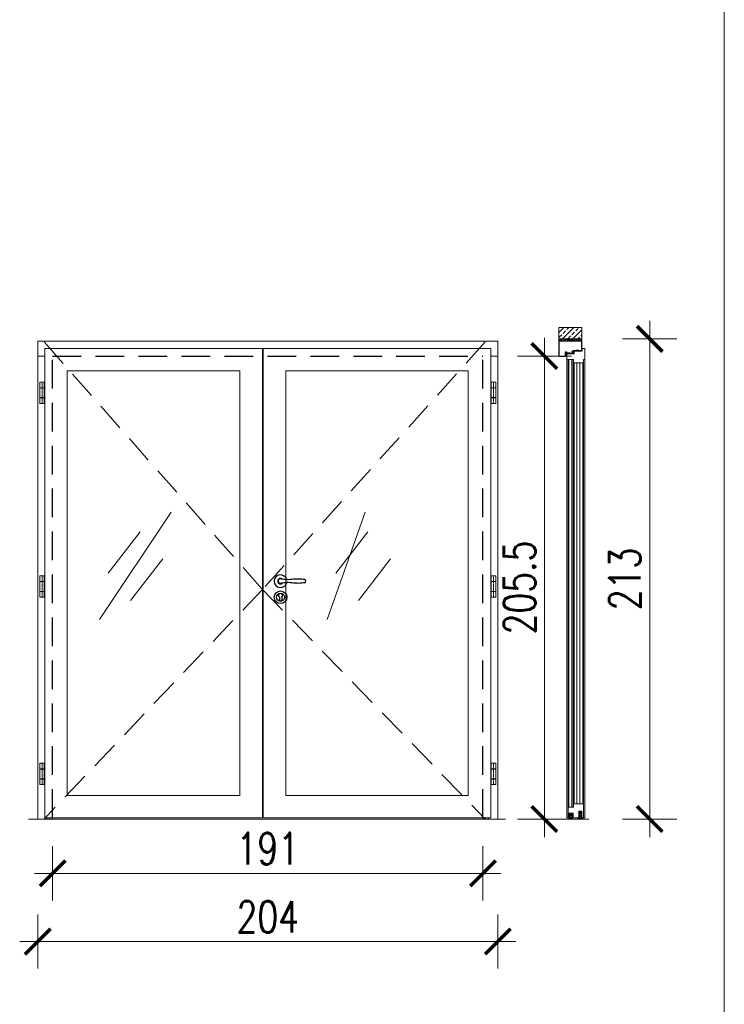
# Model space of a CAD drawing. Header units: millimetres. Extents: x 23192 to 149900, y -396339 to -79279.
# Tile 90 of 136: x 75886 to 76198, y -211069 to -210633. Entities that reach past the tile are written whole.
import ezdxf

# ---------------------------------------------------------------- set-up
doc = ezdxf.new("R2010")
doc.units = ezdxf.units.MM
doc.linetypes.add('CENTER', pattern=[0.6, 0.375, -0.075, 0.075, -0.075])
doc.linetypes.add('DASHED', pattern=[19.05, 12.7, -6.35])
doc.layers.get('0').update_dxf_attribs({"lineweight": 0})
for name, color, linetype, lineweight in [('0_LEGENDA', 7, 'Continuous', 13), ('Drzwi - hatch', 8, 'Continuous', 5), ('Drzwi KRAWĘDZIE', 7, 'Continuous', 20), ('Drzwi Kreskowanie', 252, 'Continuous', 5)]:
    doc.layers.add(name, color=color, linetype=linetype, lineweight=lineweight)
for name, color, linetype in [('Drzwi - klamki', 150, 'Continuous'), ('Drzwi PRZER-DUŻA', 240, 'DASHED'), ('GRUBA', 4, 'Continuous')]:
    doc.layers.add(name, color=color, linetype=linetype)
doc.styles.add('SIMPLEX', font='simplex.shx', dxfattribs={"width": 0.77})
doc.dimstyles.new('OL PB 200', dxfattribs={"dimscale": 4, "dimtxt": 3.5, "dimasz": 0.2, "dimexe": 10, "dimexo": 10, "dimgap": 1, "dimtad": 1, "dimdec": 1, "dimrnd": 0.5, "dimzin": 9, "dimdsep": 46, "dimtxsty": 'SIMPLEX', "dimblk": 'thick_MSz', "dimcen": 0.1, "dimdle": 8, "dimse1": 1, "dimse2": 1, "dimclrd": 256, "dimclre": 256, "dimclrt": 3, "dimadec": 1, "dimazin": 2, "dimtfac": 1, "dimtdec": 1, "dimtix": 1, "dimtofl": 0, "dimtmove": 2, "dimatfit": 3, "dimldrblk": 'thick_MSz', "dimfxl": 10, "dimfxlon": 1, "dimtolj": 1, "dimlwd": -1, "dimlwe": -1, "dimarcsym": 0})

# ---------------------------------------------------------------- blocks, each defined once
blk = doc.blocks.new('DA8083FR')
at = {"ltscale": 0.05}
for p, q in [((-6.399964, 0), (-8.399964, 0)), ((8.400024, 0), (6.400024, 0))]:
    blk.add_line(p, q, dxfattribs=at)
at = {"ltscale": 0.175}
for p, q in [((-3.5, 0), (3.5, 0)), ((-3.5, -1.199997), (3.5, -1.199997))]:
    blk.add_line(p, q, dxfattribs=at)
at = {"ltscale": 0.1125}
for p, q in [((-3.5, -2.900009), (-3.5, 0)), ((3.5, -2.900009), (3.5, 0))]:
    blk.add_line(p, q, dxfattribs=at)
at = {"ltscale": 0.3625}
for p, q in [((-9, -3.400009), (-9, -17.900009)), ((9, -3.400009), (9, -17.900009))]:
    blk.add_line(p, q, dxfattribs=at)
at = {"ltscale": 0.015}
for p, q in [((-8.699951, -0.300003), (-8.699951, -0.900009)), ((8.700012, -0.900009), (8.700012, -0.300003))]:
    blk.add_line(p, q, dxfattribs=at)
at = {"ltscale": 0.1}
for p, q in [((-8.5, -2.900009), (-4.5, -2.900009)), ((4.5, -2.900009), (8.5, -2.900009))]:
    blk.add_line(p, q, dxfattribs=at)
at = {"ltscale": 0.025}
for p, q in [((-8.399964, -1.199997), (-7.399964, -1.199997)), ((7.400024, -1.199997), (8.400024, -1.199997))]:
    blk.add_line(p, q, dxfattribs=at)
at = {"ltscale": 0.0875}
for p, q in [((-4.5, -18.900009), (-8, -18.900009)), ((8, -18.900009), (4.5, -18.900009))]:
    blk.add_line(p, q, dxfattribs=at)
at = {"ltscale": 0.098125}
for p, q in [((-7.799988, -22.825012), (-7.799988, -18.900009)), ((7.800049, -22.825012), (7.800049, -18.900009))]:
    blk.add_line(p, q, dxfattribs=at)
at = {"ltscale": 0.0325}
for p, q in [((-7.199951, -1.400009), (-7.199951, -2.699997)), ((7.200012, -2.699997), (7.200012, -1.400009))]:
    blk.add_line(p, q, dxfattribs=at)
at = {"ltscale": 0.098614}
for p, q in [((-6.839722, -18.900009), (-7.000305, -22.841293)), ((6.839783, -18.900009), (7.000366, -22.841293))]:
    blk.add_line(p, q, dxfattribs=at)
at = {"ltscale": 0.00918}
blk.add_line((-6.195435, -18.900009), (-6.113953, -19.258041), dxfattribs=at)
at = {"ltscale": 0.01516}
for p, q in [((-6.094483, -19.583938), (-6.157593, -20.187042)), ((6.157654, -20.187042), (6.094543, -19.583938))]:
    blk.add_line(p, q, dxfattribs=at)
at = {"ltscale": 0.0575}
for p, q in [((-6, -2.699997), (-6, -0.400009)), ((6, -0.400009), (6, -2.699997))]:
    blk.add_line(p, q, dxfattribs=at)
at = {"ltscale": 0.013848}
blk.add_line((-5.560852, -20.249466), (-5.503174, -19.698562), dxfattribs=at)
at = {"ltscale": 0.043857}
for p, q in [((-5.30426, -19.519378), (-3.549988, -19.519378)), ((5.304321, -19.519378), (3.550049, -19.519378))]:
    blk.add_line(p, q, dxfattribs=at)
at = {"ltscale": 0.4}
for p, q in [((-4.5, -2.900009), (-4.5, -18.900009)), ((4.5, -2.900009), (4.5, -18.900009))]:
    blk.add_line(p, q, dxfattribs=at)
at = {"ltscale": 0.225}
for p, q in [((-4.5, -2.900009), (4.5, -2.900009)), ((4.5, -2.900009), (-4.5, -2.900009)), ((4.5, -18.900009), (-4.5, -18.900009))]:
    blk.add_line(p, q, dxfattribs=at)
at = {"ltscale": 0.194121}
blk.add_line((-3.882385, -18.900009), (3.882446, -18.900009), dxfattribs=at)
at = {"ltscale": 0.061736}
for p, q in [((-3.349976, -19.719375), (-3.349976, -22.188797)), ((3.350036, -19.719375), (3.350036, -22.188797))]:
    blk.add_line(p, q, dxfattribs=at)
at = {"ltscale": 0.016505}
blk.add_line((-2.75, -21.147186), (-2.892883, -21.791748), dxfattribs=at)
at = {"ltscale": 0.035695}
for p, q in [((-2.75, -19.719375), (-2.75, -21.147186)), ((2.75, -21.147186), (2.75, -19.719375))]:
    blk.add_line(p, q, dxfattribs=at)
at = {"ltscale": 0.127501}
blk.add_line((2.550049, -19.519378), (-2.549988, -19.519378), dxfattribs=at)
at = {"ltscale": 0.108406}
blk.add_line((-2.168091, -10.699997), (2.168152, -10.699997), dxfattribs=at)
at = {"ltscale": 0.107848}
blk.add_line((2.156982, -9.5), (-2.156922, -9.5), dxfattribs=at)
at = {"ltscale": 0.017671}
blk.add_line((-0.353394, -23.37442), (0.353454, -23.37442), dxfattribs=at)
at = {"ltscale": 0.009999}
blk.add_line((0.200012, -2.900009), (-0.199951, -2.900009), dxfattribs=at)
at = {"ltscale": 0.012222}
blk.add_line((0, -6.6958), (0, -7.184692), dxfattribs=at)
at = {"ltscale": 0.016633}
blk.add_line((0, -7.184692), (0, -7.850006), dxfattribs=at)
at = {"ltscale": 0.016506}
blk.add_line((2.892944, -21.791748), (2.75, -21.147186), dxfattribs=at)
at = {"ltscale": 0.013847}
blk.add_line((5.560913, -20.24942), (5.503235, -19.698562), dxfattribs=at)
at = {"ltscale": 0.009179}
blk.add_line((6.114014, -19.258041), (6.195434, -18.900009), dxfattribs=at)
for points in [[(-8.5, -2.900009), (-8.599732, -2.910064), (-8.695374, -2.939758), (-8.858215, -3.051193), (-8.963745, -3.213195), (-9, -3.400009)], [(-8, -18.900009), (-8.202698, -18.879196), (-8.394165, -18.819046), (-8.567505, -18.723373), (-8.721863, -18.592086), (-8.838684, -18.444503), (-8.929993, -18.267639), (-8.982666, -18.086334), (-9, -17.900009)], [(8, -18.900009), (8.202698, -18.879196), (8.394165, -18.819046), (8.567505, -18.723373), (8.721863, -18.592086), (8.838684, -18.444503), (8.929993, -18.267639), (8.982666, -18.086334), (9, -17.900009)], [(9, -3.400009), (8.963806, -3.213195), (8.858276, -3.051193), (8.695373, -2.939758), (8.599792, -2.910064), (8.5, -2.900009)]]:
    blk.add_lwpolyline(points)
for radius in [3.404208, 2.915314, 2.25]:
    blk.add_circle((0, -10.100006), radius)
for centre, radius, start, end in [((-8.399964, -0.300003), 0.3, 90.000003, 180.000005), ((-8.399964, -0.900009), 0.3, 179.999991, 270.000001), ((-7.399964, -22.824997), 0.4, 180.001125, 357.665424), ((-7.399964, -1.400009), 0.2, 0, 90.000003), ((-7.399964, -2.699997), 0.2, 270.000001, 0), ((-6.399964, -0.400009), 0.4, 0, 90.000003), ((-3.671143, -20.447189), 2.5, 174.027059, 289.64092), ((-7.08905, -19.479889), 1, 354.027419, 12.81746), ((-5.799988, -2.699997), 0.2, 179.999991, 270.000001), ((-3.671143, -20.447189), 1.9, 174.026868, 275.613132), ((-5.30426, -19.719375), 0.2, 89.999996, 174.026704), ((-3.549988, -19.719375), 0.2, 359.999983, 89.999996), ((-3.5, -22.188797), 0.15, 275.61264, 0.000569), ((-2.599976, -21.856674), 0.3, 167.500472, 240.643356), ((-2.763611, -22.990097), 0.2, 62.74125, 109.632466), ((-2.549988, -19.719375), 0.2, 89.998555, 180.000005), ((0.929809, -15.581268), 7.5, 240.643274, 262.6826), ((-0.353394, -18.311325), 5.063093, 242.745388, 270.000001), ((0, -22.821808), 0.2, 262.681781, 277.318221), ((-0.929749, -15.581268), 7.5, 277.317456, 299.356727), ((0.353454, -18.311325), 5.063093, 269.999673, 297.254614), ((2.550049, -19.719375), 0.2, 359.999983, 89.998855), ((2.763672, -22.990097), 0.2, 70.364834, 117.260729), ((2.600036, -21.856674), 0.3, 299.356263, 12.499337), ((3.671203, -20.447189), 2.5, 250.359081, 5.972941), ((3.5, -22.188797), 0.15, 179.999691, 264.388645), ((3.550049, -19.719375), 0.2, 89.999996, 180.000005), ((3.671203, -20.447189), 1.900002, 264.386569, 5.974443), ((5.304321, -19.719375), 0.2, 5.973296, 89.999996), ((5.800049, -2.699997), 0.2, 270.000001, 0), ((6.400024, -0.400009), 0.4, 90.000003, 180.000005), ((7.089111, -19.479889), 1, 167.18224, 185.972268), ((7.400024, -22.824997), 0.4, 182.334564, 359.998863), ((7.400024, -1.400009), 0.2, 90.000003, 179.999991), ((7.400024, -2.699997), 0.2, 179.999991, 270.000001), ((8.400024, -0.300003), 0.3, 0, 90.000003), ((8.400024, -0.900009), 0.3, 270.000001, 0.00001)]:
    blk.add_arc(centre, radius, start, end)
blk = doc.blocks.new('thick_MSz')
for p, q in [((0, 15), (0, -15)), ((-10, 0), (10, 0))]:
    blk.add_line(p, q)
at = {"const_width": 2, "elevation": 2}
blk.add_lwpolyline([(-7.07, -7.07), (7.07, 7.07)], dxfattribs=at)
blk = doc.blocks.new('*D408')
at = {"layer": '0_LEGENDA', "transparency": 16777216}
blk.add_line((76118.55, -210986.48), (76118.55, -210782.68), dxfattribs=at)
at = {"layer": 'DEFPOINTS', "color": 0, "transparency": 16777216}
for p in [(76118.55, -210781.88), (76126.61, -210781.88), (76123.7, -210987.28)]:
    blk.add_point(p, dxfattribs=at)
at = {"layer": '0_LEGENDA', "transparency": 16777216, "xscale": 0.8, "yscale": 0.8, "zscale": 0.8}
for p, rotation in [((76118.55, -210781.88), 90), ((76118.55, -210987.28), 270)]:
    blk.add_blockref('thick_MSz', p, dxfattribs=dict(at, rotation=rotation))
at = {"layer": '0_LEGENDA', "color": 3, "transparency": 16777216, "insert": (76107.55, -210884.58), "char_height": 14, "attachment_point": 5, "rotation": 90, "style": 'SIMPLEX'}
blk.add_mtext('\\A1;205.5', dxfattribs=at)
blk = doc.blocks.new('*D409')
at = {"layer": '0_LEGENDA', "transparency": 16777216}
blk.add_line((76165.23, -210775.08), (76165.23, -210986.48), dxfattribs=at)
at = {"layer": 'DEFPOINTS', "color": 0, "transparency": 16777216}
for p in [(76135.2, -210774.28), (76135.2, -210987.28), (76165.23, -210987.28)]:
    blk.add_point(p, dxfattribs=at)
at = {"layer": '0_LEGENDA', "transparency": 16777216, "xscale": 0.8, "yscale": 0.8, "zscale": 0.8}
for p, rotation in [((76165.23, -210774.28), 90), ((76165.23, -210987.28), 270)]:
    blk.add_blockref('thick_MSz', p, dxfattribs=dict(at, rotation=rotation))
at = {"layer": '0_LEGENDA', "color": 3, "transparency": 16777216, "insert": (76154.23, -210880.78), "char_height": 14, "attachment_point": 5, "rotation": 90, "style": 'SIMPLEX'}
blk.add_mtext('\\A1;213', dxfattribs=at)
blk = doc.blocks.new('*D410')
at = {"layer": '0_LEGENDA', "transparency": 16777216}
blk.add_line((75894.7, -211041.65), (76097.1, -211041.65), dxfattribs=at)
at = {"layer": 'DEFPOINTS', "color": 0, "transparency": 16777216}
for p in [(75893.9, -210987.28), (76097.9, -210987.28), (76097.9, -211041.65)]:
    blk.add_point(p, dxfattribs=at)
at = {"layer": '0_LEGENDA', "transparency": 16777216, "xscale": 0.8, "yscale": 0.8, "zscale": 0.8, "rotation": 180}
blk.add_blockref('thick_MSz', (75893.9, -211041.65), dxfattribs=at)
at = {"layer": '0_LEGENDA', "transparency": 16777216, "xscale": 0.8, "yscale": 0.8, "zscale": 0.8}
blk.add_blockref('thick_MSz', (76097.9, -211041.65), dxfattribs=at)
at = {"layer": '0_LEGENDA', "color": 3, "transparency": 16777216, "insert": (75995.9, -211030.65), "char_height": 14, "attachment_point": 5, "style": 'SIMPLEX'}
blk.add_mtext('\\A1;204', dxfattribs=at)
blk = doc.blocks.new('*D411')
at = {"layer": '0_LEGENDA', "transparency": 16777216}
blk.add_line((75901.3, -211011.39), (76090.5, -211011.39), dxfattribs=at)
at = {"layer": 'DEFPOINTS', "color": 0, "transparency": 16777216}
for p in [(75900.5, -210986.78), (76091.3, -210986.17), (76091.3, -211011.39)]:
    blk.add_point(p, dxfattribs=at)
at = {"layer": '0_LEGENDA', "transparency": 16777216, "xscale": 0.8, "yscale": 0.8, "zscale": 0.8, "rotation": 180}
blk.add_blockref('thick_MSz', (75900.5, -211011.39), dxfattribs=at)
at = {"layer": '0_LEGENDA', "transparency": 16777216, "xscale": 0.8, "yscale": 0.8, "zscale": 0.8}
blk.add_blockref('thick_MSz', (76091.3, -211011.39), dxfattribs=at)
at = {"layer": '0_LEGENDA', "color": 3, "transparency": 16777216, "insert": (75995.9, -211000.39), "char_height": 14, "attachment_point": 5, "style": 'SIMPLEX'}
blk.add_mtext('\\A1;191', dxfattribs=at)

msp = doc.modelspace()

# ---------------------------------------------------------------- hatches: boundary and pattern name
at = {"layer": 'Drzwi - hatch'}
h = msp.add_hatch(dxfattribs=at)
h.set_pattern_fill('ANSI33', color=256, scale=0.5)
h.set_pattern_definition([(45, (76245.251, -215024.5655), (-2.245064, 2.245064), []), (45, (76247.496, -215024.5655), (-2.245064, 2.245064), [1.5875, -0.79375])])
h.paths.add_polyline_path([(76124.999, -210769.28), (76124.999, -210774.276), (76135.199, -210774.276), (76135.199, -210769.28)])
h = msp.add_hatch(dxfattribs=at)
h.set_pattern_fill('AR-CONC', color=256, scale=0.003)
h.set_pattern_definition([(50, (77574.5033, -215300.247), (0.546554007, -0.047817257), [0.05715, -0.62865]), (355, (77574.5033, -215300.247), (-0.105730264, 0.573170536), [0.04572, -0.50292175]), (100.451445, (77574.54886, -215300.251), (0.44082374, 0.525353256), [0.048570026, -0.534270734]), (46.1842, (77574.5033, -215300.0946), (0.81323712, -0.12612698), [0.085725, -0.942975]), (96.635558, (77574.5711, -215300.1051), (0.7122124, 0.74227837), [0.07285507, -0.80140682]), (351.184151, (77574.5033, -215300.0946), (0.7122124, 0.74227837), [0.0685799, -0.7543792]), (21, (77574.5795, -215300.1327), (0.454843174, -0.306795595), [0.05715, -0.62865]), (326, (77574.5795, -215300.1327), (0.185406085, 0.5525639), [0.04572, -0.50292]), (71.451445, (77574.6174, -215300.15827), (0.64024926, 0.245768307), [0.048570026, -0.53426981]), (37.5, (77574.50332, -215300.247), (0.00926581, 0.253665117), [0, -0.496824, 0, -0.51054, 0, -0.504825]), (7.5, (77574.50332, -215300.247), (0.200458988, 0.300541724), [0, -0.291084, 0, -0.485394, 0, -0.192405]), (327.5, (77574.3334, -215300.247), (0.4067717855, -0.017186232), [0, -0.1905, 0, -0.59436, 0, -0.78867]), (317.5, (77574.2572, -215300.247), (0.444387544, 0.076279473), [0, -0.24765, 0, -0.394716, 0, -0.56007])])
h.paths.add_polyline_path([(76125.199, -210774.276), (76125.199, -210775.276), (76135.199, -210775.276), (76135.199, -210774.276)])
at = {"layer": 'Drzwi Kreskowanie'}
h = msp.add_hatch(dxfattribs=at)
h.set_pattern_fill('ANSI37', color=256, scale=0.05, style=0)
h.set_pattern_definition([(135, (82129.36219, -210204.80168), (0.1122532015, 0.1122532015), []), (45, (82129.36219, -210204.80168), (0.1122532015, -0.1122532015), [])])
h.paths.add_polyline_path([(76128.799, -210780.621), (76128.799, -210780.421), (76129.799, -210780.421), (76129.799, -210780.621)])
h = msp.add_hatch(dxfattribs=at)
h.set_pattern_fill('ANSI37', color=256, scale=0.05, style=0)
h.set_pattern_definition([(135, (82133.26219, -210203.60647), (0.1122532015, 0.1122532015), []), (45, (82133.26219, -210203.60647), (0.1122532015, -0.1122532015), [])])
h.paths.add_polyline_path([(76132.699, -210779.426), (76132.699, -210779.226), (76133.699, -210779.226), (76133.699, -210779.426)])

# ---------------------------------------------------------------- linework, layer by layer
for p, q in [((75896.996, -210781.876), (75893.896, -210781.876)), ((76097.901, -210781.876), (76094.801, -210781.876)), ((76131.299, -210779.996), (76131.299, -210779.912)), ((76131.299, -210780.153), (76131.299, -210780.231))]:
    msp.add_line(p, q)
at = {"ltscale": 0.2}
for p, q in [((76131.4, -210980.576), (76131.4, -210784.976)), ((76131.699, -210980.576), (76131.701, -210784.976))]:
    msp.add_line(p, q, dxfattribs=at)
at = {"linetype": 'CENTER', "ltscale": 0.5}
for p, q in [((75895.796, -210793.426), (75895.796, -210802.876)), ((76096.001, -210793.426), (76096.001, -210802.876)), ((75895.796, -210879.376), (75895.796, -210888.826)), ((76096.001, -210879.376), (76096.001, -210888.826)), ((75895.796, -210962.526), (75895.796, -210971.976)), ((76096.001, -210962.526), (76096.001, -210971.976))]:
    msp.add_line(p, q, dxfattribs=at)
at = {"linetype": 'DASHED'}
for points in [[(75896.736, -210775.618), (75993.546, -210885.447), (75896.736, -210987.276)], [(76092.356, -210775.618), (75993.546, -210885.447), (76092.356, -210987.276)]]:
    msp.add_lwpolyline(points, dxfattribs=at)
at = {"ltscale": 0.2}
msp.add_lwpolyline([(76131.249, -210982.076), (76131.251, -210783.476)], dxfattribs=at)
at = {"layer": '0_LEGENDA', "linetype": 'ByBlock', "ltscale": 5}
msp.add_line((76198.319, -211346.756), (76198.319, -210174.458), dxfattribs=at)
at = {"layer": '0_LEGENDA'}
for points in [[(75993.851, -210986.776), (76094.801, -210986.776), (76094.801, -210778.476), (75993.851, -210778.476)], [(75983.546, -210788.476), (75906.996, -210788.476), (75906.996, -210976.776), (75983.546, -210976.776)], [(76003.851, -210976.776), (76084.801, -210976.776), (76084.801, -210788.476), (76003.851, -210788.476)]]:
    msp.add_lwpolyline(points, close=True, dxfattribs=at)
for points in [[(75921.297, -210898.812), (75953.032, -210851.088)], [(76022.279, -210898.812), (76039.014, -210851.088)], [(75925.051, -210878.17), (75939.273, -210859.945)], [(76026.033, -210878.17), (76040.256, -210859.945)], [(75935.08, -210890.38), (75949.302, -210871.791)], [(76036.062, -210890.38), (76050.285, -210871.791)]]:
    msp.add_lwpolyline(points, dxfattribs=at)
at = {"layer": 'Drzwi - klamki', "ltscale": 0.2}
for p, q in [((76000.401, -210881.526), (76000.401, -210882.026)), ((76000.401, -210881.526), (76000.531, -210881.526)), ((76000.401, -210882.026), (76000.531, -210882.026)), ((76001.026, -210888.794), (76001.026, -210890.044)), ((76002.076, -210888.794), (76002.076, -210890.044))]:
    msp.add_line(p, q, dxfattribs=at)
for centre, radius in [((76001.551, -210888.894), 2.8), ((76001.556, -210888.898), 1.8)]:
    msp.add_circle(centre, radius, dxfattribs=at)
for centre, radius, start, end in [((76001.551, -210881.776), 2.801, 13.27153, 346.72847), ((76001.551, -210881.776), 1.25, 42.90378, 317.09622), ((76001.551, -210881.776), 1.05, 64.69984, 295.30016), ((76011.961, -210881.776), 0.74, 288.92464, 71.07536), ((76001.551, -210888.094), 0.875, 306.8699, 233.1301), ((76001.551, -210890.044), 0.525, 180, 270), ((76001.551, -210890.044), 0.525, 270, 0)]:
    msp.add_arc(centre, radius, start, end, dxfattribs=at)
for points in [[(76012.201, -210881.076), (76009.701, -210880.826), (76003.405, -210881.076), (76001.551, -210880.726)], [(76012.201, -210882.476), (76009.701, -210882.726), (76003.405, -210882.476), (76001.551, -210882.826)]]:
    msp.add_spline(points, degree=3, dxfattribs=at)
at = {"layer": 'Drzwi KRAWĘDZIE'}
for p, q in [((75893.896, -210987.276), (75893.896, -210775.276)), ((76097.901, -210775.276), (75893.896, -210775.276)), ((76090.899, -210775.276), (75893.896, -210775.276)), ((76097.901, -210987.276), (76097.901, -210775.276)), ((76124.999, -210775.276), (76124.999, -210774.276)), ((76135.199, -210775.276), (76135.199, -210774.276)), ((75993.546, -210778.476), (75896.996, -210778.476)), ((75896.996, -210986.776), (75896.996, -210778.476)), ((75993.546, -210986.776), (75993.546, -210778.476)), ((75993.851, -210779.676), (75993.546, -210779.676)), ((76094.801, -210778.476), (75993.851, -210778.476)), ((75993.851, -210986.776), (75993.851, -210778.476)), ((76094.801, -210986.776), (76094.801, -210778.476)), ((76127.899, -210780.076), (76127.899, -210781.776)), ((76127.899, -210780.076), (76127.899, -210781.776)), ((76127.899, -210781.776), (76128.132, -210781.593)), ((76128.299, -210780.126), (76127.949, -210780.126)), ((76127.949, -210780.126), (76127.949, -210780.421)), ((76127.949, -210780.126), (76127.949, -210780.421)), ((76128.295, -210780.391), (76127.949, -210780.421)), ((76128.048, -210780.463), (76127.949, -210781.015)), ((76128.048, -210780.463), (76127.949, -210780.472)), ((76128.048, -210780.463), (76127.949, -210780.472)), ((76128.048, -210780.463), (76127.949, -210781.015)), ((76127.949, -210780.472), (76127.949, -210781.015)), ((76127.949, -210780.472), (76127.949, -210781.015)), ((76128.089, -210780.515), (76127.949, -210781.3)), ((76128.089, -210780.515), (76127.949, -210781.3)), ((76127.949, -210781.3), (76127.949, -210781.673)), ((76127.949, -210781.3), (76127.949, -210781.673)), ((76127.949, -210781.673), (76128.138, -210781.525)), ((76128.089, -210780.515), (76128.249, -210780.648)), ((76128.299, -210780.441), (76128.099, -210780.458)), ((76128.099, -210780.458), (76128.299, -210780.625)), ((76128.132, -210781.593), (76128.309, -210781.776)), ((76128.138, -210781.525), (76128.315, -210781.72)), ((76128.249, -210780.648), (76128.261, -210780.708)), ((76128.309, -210781.776), (76128.499, -210781.776)), ((76128.499, -210781.76), (76128.368, -210781.731)), ((76130.689, -210780.042), (76130.689, -210780.109)), ((76130.69, -210780.036), (76130.772, -210779.916)), ((76130.76, -210780.227), (76130.69, -210780.115)), ((76130.863, -210780.232), (76130.769, -210780.232)), ((76130.884, -210779.911), (76130.781, -210779.911)), ((76130.89, -210779.928), (76130.811, -210780.005)), ((76130.811, -210780.005), (76130.959, -210779.999)), ((76130.968, -210780.171), (76130.811, -210780.162)), ((76130.811, -210780.162), (76130.871, -210780.214)), ((76130.959, -210779.999), (76131.029, -210779.915)), ((76131.034, -210780.229), (76130.968, -210780.171)), ((76131.123, -210779.911), (76131.037, -210779.911)), ((76131.1, -210780.232), (76131.041, -210780.232)), ((76131.131, -210779.93), (76131.061, -210779.996)), ((76131.061, -210779.996), (76131.299, -210779.996)), ((76131.299, -210780.153), (76131.061, -210780.153)), ((76131.061, -210780.153), (76131.108, -210780.214)), ((76131.299, -210779.571), (76131.299, -210779.912)), ((76131.299, -210779.912), (76131.299, -210779.602)), ((76131.299, -210779.911), (76131.299, -210779.602)), ((76131.299, -210779.602), (76131.299, -210779.912)), ((76131.299, -210780.231), (76131.299, -210780.671)), ((76131.299, -210780.671), (76131.299, -210780.231)), ((76131.299, -210780.231), (76131.299, -210780.671)), ((76131.299, -210780.231), (76131.299, -210780.617)), ((76131.338, -210779.559), (76132.179, -210779.471)), ((76131.399, -210780.671), (76131.354, -210780.671)), ((76131.398, -210779.669), (76131.398, -210780.559)), ((76131.418, -210779.648), (76131.633, -210779.625)), ((76131.482, -210780.475), (76131.418, -210780.566)), ((76131.509, -210780.531), (76131.446, -210780.644)), ((76131.553, -210779.879), (76131.553, -210779.872)), ((76131.555, -210779.888), (76131.649, -210780.05)), ((76131.65, -210779.767), (76131.558, -210779.859)), ((76131.733, -210780.666), (76131.583, -210780.519)), ((76131.621, -210779.901), (76131.637, -210779.938)), ((76131.729, -210780.571), (76131.623, -210780.468)), ((76131.708, -210779.788), (76131.627, -210779.869)), ((76131.637, -210779.938), (76131.679, -210780.025)), ((76131.657, -210779.647), (76131.657, -210779.751)), ((76131.659, -210780.079), (76131.659, -210780.281)), ((76131.677, -210780.299), (76131.701, -210780.299)), ((76131.679, -210780.025), (76131.701, -210780.063)), ((76131.707, -210780.085), (76131.707, -210780.234)), ((76131.708, -210779.788), (76131.708, -210779.676)), ((76131.723, -210780.241), (76131.723, -210780.241)), ((76131.729, -210780.234), (76131.729, -210779.985)), ((76131.729, -210780.317), (76131.729, -210780.571)), ((76132.19, -210779.571), (76131.739, -210779.641)), ((76131.77, -210780.674), (76131.754, -210780.674)), ((76131.764, -210779.95), (76131.764, -210779.95)), ((76131.799, -210779.985), (76131.799, -210780.645)), ((76132.227, -210779.528), (76132.227, -210779.514)), ((76128.499, -210783.476), (76128.499, -210982.076)), ((76129.099, -210783.476), (76129.099, -210986.776)), ((76129.399, -210783.476), (76129.399, -210982.076)), ((76130.649, -210783.476), (76130.649, -210982.076)), ((76132.999, -210980.576), (76132.999, -210784.976)), ((76134.299, -210980.576), (76134.299, -210784.976)), ((76135.599, -210980.576), (76135.599, -210784.976)), ((76135.899, -210986.776), (76135.899, -210784.976)), ((76136.499, -210783.476), (76136.499, -210982.076)), ((75894.796, -210802.926), (75894.796, -210793.426)), ((75894.796, -210793.426), (75896.796, -210793.426)), ((75896.796, -210802.926), (75896.796, -210793.426)), ((76095.001, -210802.926), (76095.001, -210793.426)), ((76097.001, -210793.426), (76095.001, -210793.426)), ((76097.001, -210802.926), (76097.001, -210793.426)), ((75894.796, -210795.926), (75896.796, -210795.926)), ((75894.796, -210796.026), (75896.796, -210796.026)), ((76097.001, -210795.926), (76095.001, -210795.926)), ((76097.001, -210796.026), (76095.001, -210796.026)), ((75894.796, -210800.326), (75896.796, -210800.326)), ((75894.796, -210800.426), (75896.796, -210800.426)), ((75894.796, -210802.926), (75896.796, -210802.926)), ((76097.001, -210800.326), (76095.001, -210800.326)), ((76097.001, -210800.426), (76095.001, -210800.426)), ((76097.001, -210802.926), (76095.001, -210802.926)), ((75894.796, -210888.876), (75894.796, -210879.376)), ((75894.796, -210879.376), (75896.796, -210879.376)), ((75894.796, -210881.876), (75896.796, -210881.876)), ((75894.796, -210881.976), (75896.796, -210881.976)), ((75896.796, -210888.876), (75896.796, -210879.376)), ((76095.001, -210888.876), (76095.001, -210879.376)), ((76097.001, -210879.376), (76095.001, -210879.376)), ((76097.001, -210881.876), (76095.001, -210881.876)), ((76097.001, -210881.976), (76095.001, -210881.976)), ((76097.001, -210888.876), (76097.001, -210879.376)), ((75894.796, -210886.276), (75896.796, -210886.276)), ((75894.796, -210886.376), (75896.796, -210886.376)), ((76097.001, -210886.276), (76095.001, -210886.276)), ((76097.001, -210886.376), (76095.001, -210886.376)), ((75894.796, -210888.876), (75896.796, -210888.876)), ((76097.001, -210888.876), (76095.001, -210888.876)), ((75894.796, -210972.026), (75894.796, -210962.526)), ((75894.796, -210962.526), (75896.796, -210962.526)), ((75894.796, -210965.026), (75896.796, -210965.026)), ((75894.796, -210965.126), (75896.796, -210965.126)), ((75896.796, -210972.026), (75896.796, -210962.526)), ((76095.001, -210972.026), (76095.001, -210962.526)), ((76097.001, -210962.526), (76095.001, -210962.526)), ((76097.001, -210965.026), (76095.001, -210965.026)), ((76097.001, -210965.126), (76095.001, -210965.126)), ((76097.001, -210972.026), (76097.001, -210962.526)), ((75894.796, -210969.426), (75896.796, -210969.426)), ((75894.796, -210969.526), (75896.796, -210969.526)), ((76097.001, -210969.426), (76095.001, -210969.426)), ((76097.001, -210969.526), (76095.001, -210969.526)), ((75894.796, -210972.026), (75896.796, -210972.026)), ((76097.001, -210972.026), (76095.001, -210972.026)), ((76101.363, -210987.276), (75889.785, -210987.276)), ((75993.546, -210986.776), (75896.996, -210986.776)), ((75898.096, -210987.276), (75898.096, -210986.776)), ((75899.291, -210987.276), (75899.291, -210986.776)), ((75900.496, -210987.276), (75900.496, -210986.776)), ((76094.801, -210986.776), (75993.851, -210986.776)), ((76091.301, -210987.276), (76091.301, -210986.776)), ((76092.505, -210987.276), (76092.505, -210986.776)), ((76093.701, -210987.276), (76093.701, -210986.776)), ((76123.699, -210987.276), (76138.199, -210987.276)), ((76133.199, -210986.776), (76133.199, -210986.876)), ((76133.8, -210986.776), (76133.199, -210986.776)), ((76133.8, -210986.876), (76133.199, -210986.876)), ((76133.809, -210983.846), (76133.8, -210986.776)), ((76135.019, -210983.776), (76133.879, -210983.776)), ((76133.908, -210984.086), (76133.9, -210986.776)), ((76134.033, -210984.086), (76133.908, -210984.086)), ((76134.99, -210983.876), (76133.909, -210983.876)), ((76133.909, -210983.876), (76133.909, -210984.006)), ((76133.909, -210984.006), (76134.033, -210984.006)), ((76133.909, -210984.516), (76134.009, -210984.513)), ((76133.942, -210985.569), (76133.909, -210984.516)), ((76134.075, -210986.836), (76133.942, -210985.569)), ((76134.009, -210984.513), (76134.041, -210985.559)), ((76134.041, -210985.559), (76134.052, -210985.557)), ((76134.048, -210984.021), (76134.048, -210984.071)), ((76134.058, -210985.615), (76134.048, -210985.616)), ((76134.048, -210985.616), (76134.074, -210985.865)), ((76134.052, -210985.557), (76134.058, -210985.615)), ((76134.064, -210984.576), (76134.064, -210984.656)), ((76134.064, -210984.656), (76134.164, -210984.656)), ((76134.064, -210984.656), (76134.064, -210984.956)), ((76134.064, -210985.774), (76134.064, -210984.956)), ((76134.064, -210984.956), (76134.164, -210984.956)), ((76134.074, -210985.865), (76134.149, -210985.857)), ((76134.084, -210984.556), (76134.094, -210984.556)), ((76134.094, -210984.556), (76134.126, -210984.587)), ((76134.128, -210985.859), (76134.095, -210985.854)), ((76134.17, -210986.065), (76134.096, -210986.073)), ((76134.096, -210986.073), (76134.172, -210986.798)), ((76134.119, -210986.086), (76134.151, -210986.074)), ((76134.135, -210985.913), (76134.208, -210985.903)), ((76134.219, -210986.007), (76134.146, -210986.013)), ((76134.289, -210985.796), (76134.147, -210985.796)), ((76134.147, -210985.796), (76134.151, -210985.837)), ((76134.149, -210984.076), (76134.243, -210984.076)), ((76134.149, -210984.352), (76134.149, -210984.076)), ((76134.149, -210985.676), (76134.149, -210984.876)), ((76134.149, -210984.876), (76134.749, -210984.876)), ((76134.749, -210985.676), (76134.149, -210985.676)), ((76134.151, -210985.837), (76134.151, -210985.841)), ((76134.16, -210986.256), (76134.449, -210986.225)), ((76134.164, -210984.677), (76134.164, -210984.876)), ((76134.164, -210985.576), (76134.164, -210984.956)), ((76134.178, -210986.091), (76134.185, -210986.154)), ((76134.185, -210986.154), (76134.3, -210986.142)), ((76134.195, -210985.829), (76134.359, -210985.94)), ((76134.359, -210985.94), (76134.222, -210986.083)), ((76134.289, -210983.991), (76134.257, -210984.024)), ((76134.634, -210985.676), (76134.264, -210985.676)), ((76134.61, -210983.991), (76134.289, -210983.991)), ((76134.298, -210984.203), (76134.296, -210984.203)), ((76134.296, -210984.799), (76134.298, -210984.799)), ((76134.305, -210984.201), (76134.306, -210984.201)), ((76134.306, -210984.801), (76134.305, -210984.801)), ((76134.306, -210984.201), (76134.594, -210984.201)), ((76134.594, -210984.801), (76134.306, -210984.801)), ((76134.603, -210984.251), (76134.33, -210984.251)), ((76134.33, -210984.751), (76134.603, -210984.751)), ((76134.379, -210983.971), (76134.379, -210983.991)), ((76134.379, -210983.971), (76134.519, -210983.971)), ((76134.389, -210986.042), (76134.389, -210985.896)), ((76134.449, -210986.225), (76134.739, -210986.256)), ((76134.509, -210985.896), (76134.509, -210986.042)), ((76134.519, -210983.971), (76134.519, -210983.991)), ((76134.54, -210985.94), (76134.703, -210985.829)), ((76134.677, -210986.083), (76134.54, -210985.94)), ((76134.595, -210984.202), (76134.594, -210984.201)), ((76134.594, -210984.801), (76134.595, -210984.8)), ((76134.599, -210986.142), (76134.714, -210986.154)), ((76134.603, -210984.203), (76134.604, -210984.204)), ((76134.604, -210984.798), (76134.603, -210984.799)), ((76134.752, -210985.796), (76134.609, -210985.796)), ((76134.642, -210984.024), (76134.61, -210983.991)), ((76134.655, -210984.076), (76134.749, -210984.076)), ((76134.753, -210986.013), (76134.68, -210986.007)), ((76134.69, -210985.903), (76134.763, -210985.913)), ((76134.714, -210986.154), (76134.721, -210986.091)), ((76134.727, -210986.798), (76134.803, -210986.073)), ((76134.803, -210986.073), (76134.728, -210986.065)), ((76134.734, -210984.876), (76134.734, -210984.677)), ((76134.734, -210984.956), (76134.734, -210985.576)), ((76134.734, -210984.956), (76134.834, -210984.956)), ((76134.746, -210984.656), (76134.834, -210984.656)), ((76134.747, -210985.837), (76134.752, -210985.796)), ((76134.747, -210985.841), (76134.747, -210985.837)), ((76134.748, -210986.074), (76134.779, -210986.086)), ((76134.749, -210984.076), (76134.749, -210984.352)), ((76134.749, -210984.876), (76134.749, -210985.676)), ((76134.75, -210985.857), (76134.825, -210985.865)), ((76134.804, -210985.854), (76134.771, -210985.859)), ((76134.773, -210984.587), (76134.804, -210984.556)), ((76134.804, -210984.556), (76134.814, -210984.556)), ((76134.957, -210985.569), (76134.823, -210986.836)), ((76134.825, -210985.865), (76134.851, -210985.616)), ((76134.834, -210984.656), (76134.834, -210984.576)), ((76134.834, -210984.956), (76134.834, -210984.656)), ((76134.834, -210984.956), (76134.834, -210985.774)), ((76134.841, -210985.615), (76134.847, -210985.557)), ((76134.851, -210985.616), (76134.841, -210985.615)), ((76134.847, -210985.557), (76134.857, -210985.559)), ((76134.85, -210984.071), (76134.85, -210984.021)), ((76134.857, -210985.559), (76134.89, -210984.513)), ((76134.865, -210984.006), (76134.99, -210984.006)), ((76134.99, -210984.086), (76134.865, -210984.086)), ((76134.89, -210984.513), (76134.99, -210984.516)), ((76134.99, -210984.516), (76134.957, -210985.569)), ((76134.99, -210984.006), (76134.99, -210983.876)), ((76134.999, -210986.776), (76134.99, -210984.086)), ((76135.099, -210986.776), (76135.089, -210983.846)), ((76135.699, -210986.776), (76135.099, -210986.776)), ((76135.699, -210986.876), (76135.099, -210986.876)), ((76135.699, -210986.876), (76135.699, -210986.776))]:
    msp.add_line(p, q, dxfattribs=at)
for points in [[(76135.199, -210769.28), (76135.199, -210774.276), (76124.999, -210774.276), (76124.999, -210769.28)], [(76129.799, -210780.421), (76129.799, -210780.621), (76128.799, -210780.621), (76128.799, -210780.421)], [(76133.699, -210779.226), (76133.699, -210779.426), (76132.699, -210779.426), (76132.699, -210779.226)]]:
    msp.add_lwpolyline(points, close=True, dxfattribs=at)
msp.add_lwpolyline([(76135.299, -210779.476), (76135.299, -210778.476), (76136.179, -210778.476, -0.4142136), (76136.499, -210778.796), (76136.499, -210783.476), (76135.899, -210783.476), (76135.899, -210784.976), (76131.4, -210784.976), (76131.4, -210783.476), (76128.499, -210783.476), (76128.499, -210780.976, -0.4142136), (76128.599, -210780.876), (76131.799, -210780.876), (76131.799, -210779.996, -0.4142136), (76132.119, -210779.676), (76135.099, -210779.676, 0.4142136)], format="xyb", close=True, dxfattribs=at)
for points in [[(76128.499, -210982.076), (76128.499, -210986.676, 0.4142136), (76128.599, -210986.776), (76129.299, -210986.776)], [(76135.099, -210986.776), (76136.399, -210986.776, 0.4142136), (76136.499, -210986.676), (76136.499, -210982.076)]]:
    msp.add_lwpolyline(points, format="xyb", dxfattribs=at)
for points in [[(76135.899, -210982.076), (76135.899, -210980.576), (76131.4, -210980.576), (76131.4, -210982.076), (76129.099, -210982.076)], [(76129.299, -210986.776), (76129.299, -210984.676), (76131.299, -210984.676), (76131.299, -210986.776)], [(76131.079, -210986.776), (76133.799, -210986.776)], [(76135.099, -210986.776), (76135.099, -210986.776), (76135.099, -210983.776), (76133.799, -210983.776), (76133.799, -210986.776)], [(76133.799, -210986.776), (76133.799, -210983.776), (76135.099, -210983.776), (76135.099, -210986.776)]]:
    msp.add_lwpolyline(points, dxfattribs=at)
msp.add_circle((76134.449, -210984.501), 0.185, dxfattribs=at)
for centre, radius, start, end in [((76127.738, -210781.243), 0.749, 320.42539, 45.71581), ((76127.771, -210781.181), 0.732, 5.00539, 43.71386), ((76127.714, -210781.27), 0.8, 324.84885, 348.99677), ((76130.699, -210780.042), 0.0108, 145.89151, 180), ((76130.699, -210780.109), 0.0108, 180, 212.16432), ((76130.769, -210780.222), 0.0108, 212.16432, 270), ((76130.781, -210779.922), 0.0108, 90, 145.89151), ((76130.863, -210780.222), 0.0108, 270, 42.12574), ((76130.88, -210779.922), 0.0112, 327.18701, 70.31765), ((76131.037, -210779.922), 0.0108, 90, 138.37832), ((76131.041, -210780.221), 0.0108, 228.90641, 270), ((76131.1, -210780.221), 0.0108, 270, 42.6348), ((76131.123, -210779.922), 0.0108, 312.59235, 90), ((76131.343, -210779.602), 0.0434, 95.93988, 180), ((76131.354, -210780.617), 0.0542, 180, 270), ((76131.42, -210779.669), 0.0217, 95.93988, 180), ((76131.409, -210780.559), 0.0108, 180, 324.82408), ((76131.399, -210780.617), 0.0542, 270, 330.49873), ((76131.555, -210780.52), 0.0858, 37.23443, 148.2729), ((76131.552, -210780.557), 0.0496, 37.23443, 148.2729), ((76131.571, -210779.872), 0.0181, 135.01195, 180), ((76131.571, -210779.879), 0.0181, 180, 210.08298), ((76131.648, -210779.889), 0.0289, 135.01195, 202.8251), ((76131.635, -210779.647), 0.0217, 0.19456, 95.93988), ((76131.628, -210779.747), 0.0294, 311.9308, 352.43452), ((76131.588, -210780.087), 0.0716, 6.05413, 30.813), ((76131.677, -210780.281), 0.0181, 180, 270), ((76131.663, -210780.085), 0.0434, 0, 30.08298), ((76131.702, -210780.328), 0.029, 22.04102, 92.41399), ((76131.722, -210780.219), 0.0216, 225.62301, 272.70364), ((76131.744, -210779.676), 0.0361, 98.81043, 180), ((76131.723, -210780.234), 0.00614, 270, 0), ((76131.764, -210779.985), 0.0351, 90, 180), ((76131.754, -210780.645), 0.0289, 223.94643, 270), ((76131.764, -210779.985), 0.0351, 0, 90), ((76131.77, -210780.645), 0.0289, 270, 0), ((76132.184, -210779.514), 0.0434, 0, 95.93988), ((76132.184, -210779.528), 0.0434, 278.81043, 0), ((76133.8, -210986.776), 0.1, 270, 359.80901), ((76133.879, -210983.846), 0.07, 90, 179.80901), ((76134.033, -210984.021), 0.015, 0, 90), ((76134.033, -210984.071), 0.015, 270, 0), ((76134.084, -210984.576), 0.02, 90, 180), ((76134.1, -210985.824), 0.03, 193.31283, 261), ((76134.175, -210986.826), 0.1, 186.01186, 261.87316), ((76134.142, -210985.963), 0.05, 97.7955, 274.2045), ((76134.13, -210986.114), 0.03, 111, 178.68717), ((76134.16, -210986.206), 0.05, 191.66295, 270), ((76134.449, -210984.501), 0.335, 117.26604, 242.73396), ((76134.131, -210985.839), 0.0202, 291, 330.72405), ((76134.178, -210985.854), 0.03, 55.79869, 186), ((76134.158, -210986.093), 0.02, 6, 111), ((76134.449, -210984.904), 2.041, 261.87316, 278.12684), ((76134.264, -210985.576), 0.1, 180, 270), ((76134.195, -210986.816), 0.03, 141.41686, 329.69824), ((76134.2, -210986.062), 0.03, 186, 316.20131), ((76134.466, -210984.501), 0.285, 118.69441, 241.30559), ((76134.215, -210985.953), 0.05, 3.36337, 97.7955), ((76134.215, -210985.958), 0.05, 274.2045, 8.63663), ((76134.449, -210984.904), 1.941, 263.25524, 276.74476), ((76134.289, -210985.896), 0.1, 0, 90), ((76134.449, -210984.501), 0.155, 164.59255, 195.40745), ((76134.305, -210984.221), 0.02, 90, 117.26604), ((76134.305, -210984.781), 0.02, 242.73396, 270), ((76134.306, -210984.219), 0.0179, 90.07344, 117.50127), ((76134.306, -210984.783), 0.0179, 242.49873, 269.92656), ((76134.449, -210984.501), 0.155, 135.40745, 164.59255), ((76134.449, -210984.501), 0.155, 195.40745, 224.59255), ((76134.289, -210986.042), 0.1, 276, 0), ((76134.449, -210984.501), 0.155, 104.59255, 135.40745), ((76134.449, -210984.501), 0.155, 224.59255, 255.40745), ((76134.449, -210984.501), 0.155, 75.40745, 104.59255), ((76134.449, -210984.501), 0.155, 255.40745, 284.59255), ((76134.449, -210984.501), 0.155, 44.59255, 75.40745), ((76134.449, -210984.501), 0.155, 284.59255, 315.40745), ((76134.609, -210985.896), 0.1, 90, 180), ((76134.609, -210986.042), 0.1, 180, 264), ((76134.449, -210984.501), 0.155, 15.40745, 44.59255), ((76134.449, -210984.501), 0.155, 315.40745, 344.59255), ((76134.594, -210984.221), 0.02, 62.73396, 90), ((76134.594, -210984.781), 0.02, 270, 297.26604), ((76134.595, -210984.219), 0.0179, 62.65608, 89.75262), ((76134.595, -210984.782), 0.0179, 270.24738, 297.34392), ((76134.449, -210984.501), 0.155, 344.59255, 15.40745), ((76134.466, -210984.501), 0.285, 298.69441, 61.30559), ((76134.449, -210984.501), 0.335, 297.41428, 62.58572), ((76134.683, -210985.958), 0.05, 171.36337, 265.7955), ((76134.634, -210985.576), 0.1, 270, 0), ((76134.684, -210985.953), 0.05, 82.2045, 176.63663), ((76134.698, -210986.062), 0.03, 223.79869, 354), ((76134.703, -210986.816), 0.03, 210.30176, 38.58314), ((76134.72, -210985.854), 0.03, 354, 124.20131), ((76134.741, -210986.093), 0.02, 69, 174), ((76134.724, -210986.826), 0.1, 278.12684, 353.98814), ((76134.739, -210986.206), 0.05, 270, 348.33705), ((76134.768, -210985.839), 0.0202, 209.27595, 249), ((76134.756, -210985.963), 0.05, 265.7955, 82.2045), ((76134.769, -210986.114), 0.03, 1.31283, 69), ((76134.799, -210985.824), 0.03, 279, 346.68717), ((76134.814, -210984.576), 0.02, 0, 90), ((76134.865, -210984.021), 0.015, 90, 180), ((76134.865, -210984.071), 0.015, 180, 270), ((76135.099, -210986.776), 0.1, 180.19099, 270), ((76135.019, -210983.846), 0.07, 0.19099, 90)]:
    msp.add_arc(centre, radius, start, end, dxfattribs=at)
for points, knots in [([(76134.207, -210984.211), (76134.207, -210984.209), (76134.208, -210984.207), (76134.211, -210984.196), (76134.213, -210984.19), (76134.215, -210984.183), (76134.217, -210984.174), (76134.22, -210984.162), (76134.227, -210984.137), (76134.239, -210984.093), (76134.253, -210984.04), (76134.256, -210984.03), (76134.257, -210984.024)], [0, 0, 0, 0, 0.1047205, 0.1287243, 0.1487338, 0.1644171, 0.1801009, 0.2026265, 0.2441635, 0.3727949, 0.6587979, 1, 1, 1, 1]), ([(76134.207, -210984.221), (76134.207, -210984.223), (76134.208, -210984.232), (76134.209, -210984.259), (76134.211, -210984.282)], [0, 0, 0, 0, 0.1734568, 1, 1, 1, 1]), ([(76134.276, -210984.501), (76134.283, -210984.488), (76134.291, -210984.475), (76134.299, -210984.461), (76134.3, -210984.46)], [0, 0, 0, 0, 0.9277367, 1, 1, 1, 1]), ([(76134.3, -210984.542), (76134.296, -210984.535), (76134.288, -210984.521), (76134.28, -210984.508), (76134.276, -210984.501)], [0, 0, 0, 0, 0.4801678, 1, 1, 1, 1]), ([(76134.345, -210984.201), (76134.344, -210984.199), (76134.338, -210984.176), (76134.32, -210984.107), (76134.296, -210984.017), (76134.291, -210984), (76134.289, -210983.991)], [0, 0, 0, 0, 0.0183109, 0.3147695, 0.6608628, 1, 1, 1, 1]), ([(76134.33, -210984.251), (76134.33, -210984.251), (76134.328, -210984.247), (76134.325, -210984.237), (76134.319, -210984.224), (76134.311, -210984.212), (76134.304, -210984.204), (76134.3, -210984.203), (76134.298, -210984.203)], [0, 0, 0, 0, 0.008461, 0.1585412, 0.3722965, 0.5820765, 0.7906641, 1, 1, 1, 1]), ([(76134.298, -210984.799), (76134.3, -210984.798), (76134.304, -210984.797), (76134.311, -210984.789), (76134.319, -210984.778), (76134.325, -210984.764), (76134.328, -210984.755), (76134.33, -210984.751), (76134.33, -210984.751)], [0, 0, 0, 0, 0.20933591, 0.41792348, 0.62770338, 0.84145659, 0.99153899, 1, 1, 1, 1]), ([(76134.306, -210984.201), (76134.308, -210984.201), (76134.312, -210984.202), (76134.318, -210984.211), (76134.323, -210984.223), (76134.327, -210984.237), (76134.329, -210984.247), (76134.33, -210984.251), (76134.33, -210984.251)], [0, 0, 0, 0, 0.2093834, 0.417977, 0.6277204, 0.8414402, 0.9915354, 1, 1, 1, 1]), ([(76134.33, -210984.751), (76134.33, -210984.751), (76134.329, -210984.755), (76134.327, -210984.765), (76134.323, -210984.779), (76134.318, -210984.791), (76134.312, -210984.799), (76134.308, -210984.8), (76134.306, -210984.801)], [0, 0, 0, 0, 0.0084646, 0.1585597, 0.3722816, 0.5820232, 0.7906167, 1, 1, 1, 1]), ([(76134.339, -210984.392), (76134.343, -210984.385), (76134.351, -210984.371), (76134.359, -210984.358), (76134.363, -210984.351)], [0, 0, 0, 0, 0.4801663, 1, 1, 1, 1]), ([(76134.363, -210984.651), (76134.356, -210984.638), (76134.348, -210984.625), (76134.34, -210984.611), (76134.339, -210984.61)], [0, 0, 0, 0, 0.9277396, 1, 1, 1, 1]), ([(76134.363, -210984.351), (76134.365, -210984.351), (76134.38, -210984.351), (76134.396, -210984.351), (76134.41, -210984.351)], [0, 0, 0, 0, 0.1367016, 1, 1, 1, 1]), ([(76134.41, -210984.651), (76134.41, -210984.651), (76134.394, -210984.651), (76134.378, -210984.651), (76134.363, -210984.651)], [0, 0, 0, 0, 0.0188367, 1, 1, 1, 1]), ([(76134.488, -210984.351), (76134.489, -210984.351), (76134.505, -210984.351), (76134.521, -210984.351), (76134.536, -210984.351)], [0, 0, 0, 0, 0.0188367, 1, 1, 1, 1]), ([(76134.536, -210984.651), (76134.534, -210984.651), (76134.519, -210984.651), (76134.502, -210984.651), (76134.488, -210984.651)], [0, 0, 0, 0, 0.1367016, 1, 1, 1, 1]), ([(76134.536, -210984.351), (76134.543, -210984.363), (76134.551, -210984.377), (76134.559, -210984.391), (76134.56, -210984.392)], [0, 0, 0, 0, 0.9277396, 1, 1, 1, 1]), ([(76134.56, -210984.61), (76134.556, -210984.616), (76134.548, -210984.631), (76134.54, -210984.644), (76134.536, -210984.651)], [0, 0, 0, 0, 0.4801663, 1, 1, 1, 1]), ([(76134.61, -210983.991), (76134.608, -210983.997), (76134.605, -210984.01), (76134.585, -210984.083), (76134.566, -210984.155), (76134.557, -210984.19), (76134.554, -210984.201)], [0, 0, 0, 0, 0.2849892, 0.5743661, 0.8680149, 1, 1, 1, 1]), ([(76134.603, -210984.251), (76134.603, -210984.251), (76134.603, -210984.249), (76134.604, -210984.242), (76134.605, -210984.23), (76134.604, -210984.216), (76134.6, -210984.206), (76134.597, -210984.203), (76134.595, -210984.202)], [0, 0, 0, 0, 0.0094085, 0.057786, 0.2978874, 0.5329711, 0.7658786, 1, 1, 1, 1]), ([(76134.595, -210984.8), (76134.597, -210984.799), (76134.6, -210984.796), (76134.604, -210984.785), (76134.605, -210984.772), (76134.604, -210984.759), (76134.603, -210984.752), (76134.603, -210984.751), (76134.603, -210984.751)], [0, 0, 0, 0, 0.2341214, 0.4670289, 0.7021126, 0.942214, 0.9905915, 1, 1, 1, 1]), ([(76134.599, -210984.46), (76134.603, -210984.466), (76134.611, -210984.481), (76134.619, -210984.494), (76134.623, -210984.501)], [0, 0, 0, 0, 0.4801678, 1, 1, 1, 1]), ([(76134.623, -210984.501), (76134.615, -210984.513), (76134.608, -210984.527), (76134.599, -210984.541), (76134.599, -210984.542)], [0, 0, 0, 0, 0.9277367, 1, 1, 1, 1]), ([(76134.604, -210984.204), (76134.605, -210984.205), (76134.608, -210984.208), (76134.609, -210984.218), (76134.608, -210984.231), (76134.606, -210984.243), (76134.604, -210984.249), (76134.603, -210984.251), (76134.603, -210984.251)], [0, 0, 0, 0, 0.2340796, 0.4670005, 0.7021258, 0.9422265, 0.9905958, 1, 1, 1, 1]), ([(76134.603, -210984.751), (76134.603, -210984.751), (76134.604, -210984.752), (76134.606, -210984.759), (76134.608, -210984.771), (76134.609, -210984.784), (76134.608, -210984.794), (76134.605, -210984.797), (76134.604, -210984.798)], [0, 0, 0, 0, 0.0094042, 0.0577735, 0.2978742, 0.5329995, 0.7659204, 1, 1, 1, 1]), ([(76134.642, -210984.024), (76134.643, -210984.03), (76134.646, -210984.041), (76134.661, -210984.096), (76134.674, -210984.144), (76134.678, -210984.161), (76134.681, -210984.171), (76134.684, -210984.181), (76134.685, -210984.188), (76134.687, -210984.195), (76134.69, -210984.204), (76134.691, -210984.209), (76134.692, -210984.211), (76134.692, -210984.211)], [0, 0, 0, 0, 0.3352164, 0.6830603, 0.7604456, 0.7871766, 0.81409, 0.8308212, 0.8476507, 0.8631025, 0.8905979, 0.9665356, 1, 1, 1, 1]), ([(76134.688, -210984.281), (76134.689, -210984.259), (76134.691, -210984.232), (76134.691, -210984.223), (76134.692, -210984.221)], [0, 0, 0, 0, 0.8245988, 1, 1, 1, 1]), ([(76134.692, -210984.211), (76134.692, -210984.211), (76134.693, -210984.211), (76134.692, -210984.211), (76134.692, -210984.211)], [0, 0, 0, 0, 0.3616342, 1, 1, 1, 1])]:
    msp.add_open_spline(points, degree=3, knots=knots, dxfattribs=at)
at = {"layer": 'Drzwi PRZER-DUŻA'}
for points in [[(75900.496, -210986.776), (75900.496, -210781.876)], [(75900.496, -210781.876), (76091.301, -210781.876)], [(76091.301, -210986.776), (76091.301, -210781.876)]]:
    msp.add_lwpolyline(points, dxfattribs=at)
at = {"layer": 'GRUBA'}
for p, q in [((76127.899, -210780.076), (76127.899, -210780.589)), ((76127.899, -210780.076), (76127.899, -210780.589)), ((76127.899, -210781.876), (76127.899, -210780.076)), ((76127.899, -210780.076), (76127.899, -210780.589)), ((76127.899, -210780.076), (76127.899, -210780.589))]:
    msp.add_line(p, q, dxfattribs=at)
msp.add_lwpolyline([(76131.299, -210779.912), (76131.299, -210779.476), (76132.701, -210779.476), (76132.701, -210779.476), (76132.699, -210779.476), (76132.699, -210779.226), (76133.699, -210779.226), (76133.699, -210779.476), (76134.699, -210779.476), (76134.699, -210779.476), (76135.199, -210779.476), (76135.199, -210775.276), (76124.999, -210775.276), (76124.999, -210781.556, 0.4142136), (76125.319, -210781.876), (76127.899, -210781.876), (76127.899, -210780.076), (76128.299, -210780.076), (76128.299, -210780.671), (76128.799, -210780.671), (76128.799, -210780.421), (76129.799, -210780.421), (76129.799, -210780.671), (76131.299, -210780.671), (76131.299, -210780.231)], format="xyb", dxfattribs=at)

# ---------------------------------------------------------------- block references
at = {"layer": 'Drzwi KRAWĘDZIE', "xscale": 0.1, "yscale": 0.1, "zscale": 0.1}
msp.add_blockref('DA8083FR', (76130.299, -210984.676), dxfattribs=at)

# ---------------------------------------------------------------- dimensions: what is measured, and where the dimension line sits
at = {"layer": '0_LEGENDA', "color": 7}
for base, p1, p2, picture, middle in [((76165.229, -210987.276), (76135.199, -210774.276), (76135.199, -210987.276), '*D409', (76154.229, -210880.776)), ((76118.555, -210781.876), (76123.699, -210987.276), (76126.609, -210781.876), '*D408', (76107.555, -210884.576))]:
    dim = msp.add_linear_dim(base=base, p1=p1, p2=p2, angle=90, dimstyle='OL PB 200', dxfattribs=at)
    dim.commit()
    dim.dimension.update_dxf_attribs({"geometry": picture, "text_midpoint": middle})
for base, p1, p2, picture, middle in [((76097.901, -211041.654), (75893.896, -210987.276), (76097.901, -210987.276), '*D410', (75995.898, -211030.654)), ((76091.301, -211011.387), (75900.496, -210986.776), (76091.301, -210986.166), '*D411', (75995.898, -211000.387))]:
    dim = msp.add_linear_dim(base=base, p1=p1, p2=p2, dimstyle='OL PB 200', dxfattribs=at)
    dim.commit()
    dim.dimension.update_dxf_attribs({"geometry": picture, "text_midpoint": middle})

doc.saveas('drawing.dxf')
